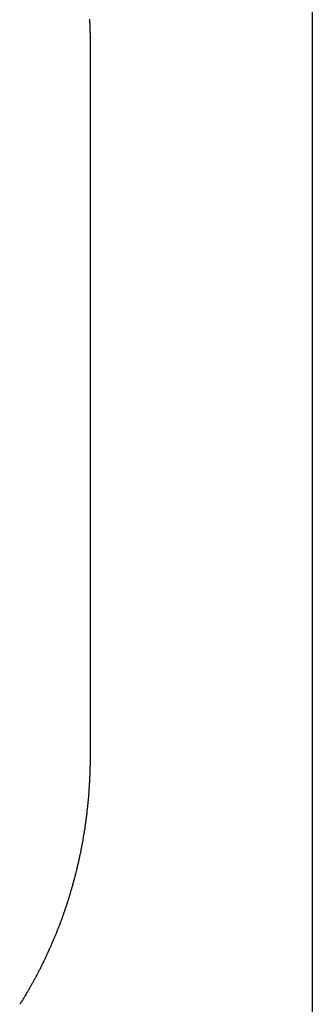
# Model space of a CAD drawing. Extents: x 637 to 3230, y 885 to 2745.
# Tile 101 of 151: x 3227.66 to 3230.44, y 1669.35 to 1678.71. Entities that reach past the tile are written whole.
import ezdxf

# ---------------------------------------------------------------- set-up
doc = ezdxf.new("R2010")
doc.units = 0
doc.layers.add('KF_GRAVIS_15_REAR', color=7, linetype='CONTINUOUS')

# ---------------------------------------------------------------- blocks, each defined once
blk = doc.blocks.new('KF_GRAVIS_15_REAR')
at = {"layer": 'KF_GRAVIS_15_REAR'}
for p, q in [((208.99999, -343.44213), (208.99999, -656)), ((206.88964, -574.61682), (206.88964, -581.38318))]:
    blk.add_line(p, q, dxfattribs=at)
for points in [[(206.884, -574.381, 0), (206.884, -574.389, 0), (206.885, -574.397, 0), (206.885, -574.405, 0), (206.885, -574.412, 0), (206.886, -574.42, 0), (206.886, -574.428, 0), (206.886, -574.436, 0), (206.886, -574.444, 0), (206.887, -574.452, 0), (206.887, -574.46, 0), (206.887, -574.467, 0), (206.888, -574.475, 0), (206.888, -574.483, 0), (206.888, -574.491, 0), (206.888, -574.499, 0), (206.888, -574.507, 0), (206.889, -574.515, 0), (206.889, -574.522, 0), (206.889, -574.53, 0), (206.889, -574.538, 0), (206.889, -574.546, 0), (206.889, -574.554, 0), (206.889, -574.562, 0), (206.889, -574.57, 0), (206.889, -574.577, 0), (206.89, -574.585, 0), (206.89, -574.593, 0), (206.89, -574.601, 0), (206.89, -574.609, 0), (206.89, -574.617, 0)], [(206.89, -581.383, 0), (206.89, -581.391, 0), (206.89, -581.399, 0), (206.89, -581.407, 0), (206.89, -581.415, 0), (206.889, -581.423, 0), (206.889, -581.43, 0), (206.889, -581.438, 0), (206.889, -581.446, 0), (206.889, -581.454, 0), (206.889, -581.462, 0), (206.889, -581.47, 0), (206.889, -581.478, 0), (206.889, -581.485, 0), (206.888, -581.493, 0), (206.888, -581.501, 0), (206.888, -581.509, 0), (206.888, -581.517, 0), (206.888, -581.525, 0), (206.887, -581.533, 0), (206.887, -581.54, 0), (206.887, -581.548, 0), (206.886, -581.556, 0), (206.886, -581.564, 0), (206.886, -581.572, 0), (206.886, -581.58, 0), (206.885, -581.588, 0), (206.885, -581.595, 0), (206.885, -581.603, 0), (206.884, -581.611, 0), (206.884, -581.619, 0), (206.883, -581.627, 0), (206.883, -581.635, 0), (206.883, -581.643, 0), (206.882, -581.65, 0), (206.882, -581.658, 0), (206.881, -581.666, 0), (206.881, -581.674, 0), (206.88, -581.682, 0), (206.88, -581.69, 0), (206.879, -581.698, 0), (206.879, -581.705, 0), (206.878, -581.713, 0), (206.878, -581.721, 0), (206.877, -581.729, 0), (206.876, -581.737, 0), (206.876, -581.745, 0), (206.875, -581.752, 0), (206.875, -581.76, 0), (206.874, -581.768, 0), (206.873, -581.776, 0), (206.873, -581.784, 0), (206.872, -581.792, 0), (206.871, -581.799, 0), (206.871, -581.807, 0), (206.87, -581.815, 0), (206.869, -581.823, 0), (206.868, -581.831, 0), (206.868, -581.838, 0), (206.867, -581.846, 0), (206.866, -581.854, 0), (206.865, -581.862, 0), (206.865, -581.87, 0), (206.864, -581.878, 0), (206.863, -581.885, 0), (206.862, -581.893, 0), (206.861, -581.901, 0), (206.86, -581.909, 0), (206.859, -581.917, 0), (206.859, -581.924, 0), (206.858, -581.932, 0), (206.857, -581.94, 0), (206.856, -581.948, 0), (206.855, -581.956, 0), (206.854, -581.963, 0), (206.853, -581.971, 0), (206.852, -581.979, 0), (206.851, -581.987, 0), (206.85, -581.995, 0), (206.849, -582.002, 0), (206.848, -582.01, 0), (206.847, -582.018, 0), (206.846, -582.026, 0), (206.845, -582.033, 0), (206.843, -582.041, 0), (206.842, -582.049, 0), (206.841, -582.057, 0), (206.84, -582.065, 0), (206.839, -582.072, 0), (206.838, -582.08, 0), (206.837, -582.088, 0), (206.835, -582.096, 0), (206.834, -582.103, 0), (206.833, -582.111, 0), (206.832, -582.119, 0), (206.83, -582.127, 0), (206.829, -582.134, 0), (206.828, -582.142, 0), (206.827, -582.15, 0), (206.825, -582.158, 0), (206.824, -582.165, 0), (206.823, -582.173, 0), (206.821, -582.181, 0), (206.82, -582.189, 0), (206.819, -582.196, 0), (206.817, -582.204, 0), (206.816, -582.212, 0), (206.814, -582.219, 0), (206.813, -582.227, 0), (206.812, -582.235, 0), (206.81, -582.243, 0), (206.809, -582.25, 0), (206.807, -582.258, 0), (206.806, -582.266, 0), (206.804, -582.273, 0), (206.803, -582.281, 0), (206.801, -582.289, 0), (206.8, -582.296, 0), (206.798, -582.304, 0), (206.797, -582.312, 0), (206.795, -582.32, 0), (206.793, -582.327, 0), (206.792, -582.335, 0), (206.79, -582.343, 0), (206.789, -582.35, 0), (206.787, -582.358, 0), (206.785, -582.366, 0), (206.784, -582.373, 0), (206.782, -582.381, 0), (206.78, -582.389, 0), (206.778, -582.396, 0), (206.777, -582.404, 0), (206.775, -582.412, 0), (206.773, -582.419, 0), (206.771, -582.427, 0), (206.77, -582.434, 0), (206.768, -582.442, 0), (206.766, -582.45, 0), (206.764, -582.457, 0), (206.762, -582.465, 0), (206.761, -582.473, 0), (206.759, -582.48, 0), (206.757, -582.488, 0), (206.755, -582.495, 0), (206.753, -582.503, 0), (206.751, -582.511, 0), (206.749, -582.518, 0), (206.747, -582.526, 0), (206.745, -582.534, 0), (206.743, -582.541, 0), (206.741, -582.549, 0), (206.739, -582.556, 0), (206.737, -582.564, 0), (206.735, -582.571, 0), (206.733, -582.579, 0), (206.731, -582.587, 0), (206.729, -582.594, 0), (206.727, -582.602, 0), (206.725, -582.609, 0), (206.723, -582.617, 0), (206.721, -582.624, 0), (206.719, -582.632, 0), (206.717, -582.639, 0), (206.714, -582.647, 0), (206.712, -582.655, 0), (206.71, -582.662, 0), (206.708, -582.67, 0), (206.706, -582.677, 0), (206.703, -582.685, 0), (206.701, -582.692, 0), (206.699, -582.7, 0), (206.697, -582.707, 0), (206.694, -582.715, 0), (206.692, -582.722, 0), (206.69, -582.73, 0), (206.687, -582.737, 0), (206.685, -582.745, 0), (206.683, -582.752, 0), (206.68, -582.76, 0), (206.678, -582.767, 0), (206.676, -582.775, 0), (206.673, -582.782, 0), (206.671, -582.79, 0), (206.668, -582.797, 0), (206.666, -582.804, 0), (206.664, -582.812, 0), (206.661, -582.819, 0), (206.659, -582.827, 0), (206.656, -582.834, 0), (206.654, -582.842, 0), (206.651, -582.849, 0), (206.649, -582.856, 0), (206.646, -582.864, 0), (206.643, -582.871, 0), (206.641, -582.879, 0), (206.638, -582.886, 0), (206.636, -582.894, 0), (206.633, -582.901, 0), (206.63, -582.908, 0), (206.628, -582.916, 0), (206.625, -582.923, 0), (206.623, -582.93, 0), (206.62, -582.938, 0), (206.617, -582.945, 0), (206.614, -582.953, 0), (206.612, -582.96, 0), (206.609, -582.967, 0), (206.606, -582.975, 0), (206.604, -582.982, 0), (206.601, -582.989, 0), (206.598, -582.997, 0), (206.595, -583.004, 0), (206.592, -583.011, 0), (206.59, -583.019, 0), (206.587, -583.026, 0), (206.584, -583.033, 0), (206.581, -583.04, 0), (206.578, -583.048, 0), (206.575, -583.055, 0), (206.572, -583.062, 0), (206.569, -583.07, 0), (206.566, -583.077, 0), (206.564, -583.084, 0), (206.561, -583.091, 0), (206.558, -583.099, 0), (206.555, -583.106, 0), (206.552, -583.113, 0), (206.549, -583.12, 0), (206.546, -583.128, 0), (206.543, -583.135, 0), (206.54, -583.142, 0), (206.536, -583.149, 0), (206.533, -583.156, 0), (206.53, -583.164, 0), (206.527, -583.171, 0), (206.524, -583.178, 0), (206.521, -583.185, 0), (206.518, -583.192, 0), (206.515, -583.2, 0), (206.512, -583.207, 0), (206.508, -583.214, 0), (206.505, -583.221, 0), (206.502, -583.228, 0), (206.499, -583.235, 0), (206.496, -583.243, 0), (206.492, -583.25, 0), (206.489, -583.257, 0), (206.486, -583.264, 0), (206.482, -583.271, 0), (206.479, -583.278, 0), (206.476, -583.285, 0), (206.473, -583.292, 0), (206.469, -583.299, 0), (206.466, -583.307, 0), (206.462, -583.314, 0), (206.459, -583.321, 0), (206.456, -583.328, 0), (206.452, -583.335, 0), (206.449, -583.342, 0), (206.445, -583.349, 0), (206.442, -583.356, 0), (206.439, -583.363, 0), (206.435, -583.37, 0), (206.432, -583.377, 0), (206.428, -583.384, 0), (206.425, -583.391, 0), (206.421, -583.398, 0), (206.418, -583.405, 0), (206.414, -583.412, 0), (206.411, -583.419, 0), (206.407, -583.426, 0), (206.403, -583.433, 0), (206.4, -583.44, 0), (206.396, -583.447, 0), (206.393, -583.454, 0), (206.389, -583.461, 0), (206.385, -583.468, 0), (206.382, -583.475, 0), (206.378, -583.482, 0), (206.374, -583.489, 0), (206.371, -583.496, 0), (206.367, -583.502, 0), (206.363, -583.509, 0), (206.359, -583.516, 0), (206.356, -583.523, 0), (206.352, -583.53, 0), (206.348, -583.537, 0), (206.344, -583.544, 0), (206.341, -583.551, 0), (206.337, -583.557, 0), (206.333, -583.564, 0), (206.329, -583.571, 0), (206.325, -583.578, 0), (206.321, -583.585, 0), (206.317, -583.592, 0), (206.314, -583.598, 0), (206.31, -583.605, 0), (206.306, -583.612, 0), (206.302, -583.619, 0), (206.298, -583.626, 0), (206.294, -583.632, 0), (206.29, -583.639, 0), (206.286, -583.646, 0), (206.282, -583.653, 0), (206.278, -583.659, 0), (206.274, -583.666, 0), (206.27, -583.673, 0), (206.266, -583.679, 0), (206.262, -583.686, 0), (206.258, -583.693, 0), (206.254, -583.7, 0), (206.25, -583.706, 0), (206.246, -583.713, 0), (206.241, -583.72, 0), (206.237, -583.726, 0), (206.233, -583.733, 0), (206.229, -583.74, 0), (206.225, -583.746, 0), (206.221, -583.753, 0)]]:
    blk.add_polyline3d(points, dxfattribs=at)

msp = doc.modelspace()

# ---------------------------------------------------------------- block references
at = {"layer": 'KF_GRAVIS_15_REAR'}
msp.add_blockref('KF_GRAVIS_15_REAR', (3021.4392, 2253.1013), dxfattribs=at)

doc.saveas('drawing.dxf')
